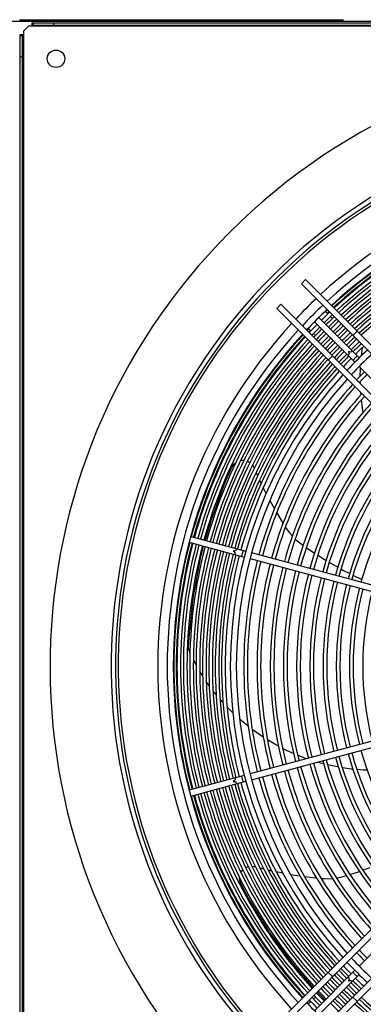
# Model space of a CAD drawing. Header units: centimetres. Extents: x -92429 to 178773, y 2337 to 428125.
# Tile 74 of 138: x 162424 to 162451, y 9265 to 9341. Entities that reach past the tile are written whole.
import ezdxf

# ---------------------------------------------------------------- set-up
doc = ezdxf.new("R2010")
doc.units = ezdxf.units.CM
doc.header["$LTSCALE"] = 50
doc.linetypes.add('DASHED', pattern=[0.75, 0.5, -0.25])
doc.layers.add('WL_urządzenia', color=1, linetype='Continuous')

msp = doc.modelspace()

# ---------------------------------------------------------------- linework, layer by layer
at = {"layer": 'WL_urządzenia', "color": 1, "linetype": 'Continuous'}
for p, q in [((162523.347, 9340.811, 2170), (162417.391, 9340.811, 2170)), ((162425.039, 9340.718, 2170), (162425.039, 9340.44, 2170)), ((162425.039, 9340.718, 2170), (162522.374, 9340.718, 2170)), ((162425.132, 9340.718, 2170), (162425.132, 9340.533, 2170)), ((162426.708, 9340.718, 2170), (162426.708, 9340.533, 2170)), ((162424.39, 9339.791, 2170), (162424.112, 9339.791, 2170)), ((162424.112, 9339.791, 2170), (162424.112, 9242.456, 2170)), ((162424.297, 9339.699, 2170), (162424.297, 9339.791, 2170)), ((162424.761, 9340.44, 2170), (162424.39, 9340.069, 2170)), ((162424.39, 9340.069, 2170), (162424.39, 9339.791, 2170)), ((162424.39, 9339.791, 2170), (162424.39, 9242.456, 2170)), ((162425.039, 9340.44, 2170), (162424.761, 9340.44, 2170)), ((162425.039, 9340.533, 2170), (162425.132, 9340.533, 2170)), ((162522.374, 9340.44, 2170), (162425.039, 9340.44, 2170)), ((162425.132, 9340.533, 2170), (162522.281, 9340.533, 2170)), ((162424.297, 9339.699, 2170), (162424.112, 9339.699, 2170)), ((162424.297, 9242.549, 2170), (162424.297, 9339.699, 2170)), ((162424.112, 9338.123, 2170), (162424.297, 9338.123, 2170)), ((162424.112, 9338.123, 2170), (162424.297, 9338.123, 2170)), ((162445.816, 9320.588, 2170), (162446.143, 9320.916, 2170)), ((162446.143, 9320.916, 2170), (162470.172, 9296.887, 2170)), ((162469.781, 9296.622, 2170), (162445.816, 9320.588, 2170)), ((162443.915, 9318.687, 2170), (162444.242, 9319.015, 2170)), ((162467.943, 9294.659, 2170), (162443.915, 9318.687, 2170)), ((162444.242, 9319.015, 2170), (162468.208, 9295.049, 2170)), ((162450.273, 9314.885, 2170), (162447.16, 9317.998, 2170)), ((162447.659, 9318.482, 2170), (162447.866, 9318.276, 2170)), ((162448.062, 9318.079, 2170), (162448.213, 9317.928, 2170)), ((162446.555, 9316.965, 2170), (162446.348, 9317.171, 2170)), ((162446.832, 9317.671, 2170), (162449.946, 9314.557, 2170)), ((162446.902, 9316.617, 2170), (162446.752, 9316.768, 2170)), ((162449.791, 9316.613, 2170), (162450.119, 9316.94, 2170)), ((162450.45, 9315.057, 2170), (162450.529, 9315.684, 2170)), ((162447.89, 9314.712, 2170), (162448.218, 9315.039, 2170)), ((162450.273, 9314.229, 2170), (162460.893, 9303.61, 2170)), ((162450.362, 9313.488, 2170), (162450.374, 9314.011, 2170)), ((162450.374, 9314.011, 2170), (162450.378, 9314.124, 2170)), ((162450.366, 9312.991, 2170), (162450.364, 9313.087, 2170)), ((162450.369, 9312.888, 2170), (162450.366, 9312.991, 2170)), ((162450.418, 9312.051, 2170), (162450.406, 9312.195, 2170)), ((162450.54, 9311.021, 2170), (162450.455, 9311.674, 2170)), ((162450.592, 9310.701, 2170), (162450.54, 9311.021, 2170)), ((162439.947, 9305.304, 2170), (162440.459, 9306.466, 2170)), ((162440.459, 9306.466, 2170), (162440.495, 9306.535, 2170)), ((162440.495, 9306.535, 2170), (162440.602, 9306.687, 2170)), ((162440.602, 9306.687, 2170), (162440.734, 9306.811, 2170)), ((162440.734, 9306.811, 2170), (162440.756, 9306.828, 2170)), ((162441.144, 9306.991, 2170), (162441.235, 9307.002, 2170)), ((162441.235, 9307.002, 2170), (162441.385, 9307.001, 2170)), ((162441.661, 9306.932, 2170), (162441.758, 9306.884, 2170)), ((162441.758, 9306.884, 2170), (162441.847, 9306.827, 2170)), ((162442.054, 9306.619, 2170), (162442.128, 9306.497, 2170)), ((162442.128, 9306.497, 2170), (162442.154, 9306.441, 2170)), ((162442.154, 9306.441, 2170), (162442.177, 9306.386, 2170)), ((162442.324, 9306.049, 2170), (162442.326, 9306.044, 2170)), ((162442.326, 9306.044, 2170), (162442.439, 9305.794, 2170)), ((162438.877, 9302.423, 2170), (162439.947, 9305.304, 2170)), ((162442.591, 9305.462, 2170), (162442.71, 9305.211, 2170)), ((162442.868, 9304.885, 2170), (162443.1, 9304.424, 2170)), ((162443.377, 9303.895, 2170), (162443.736, 9303.245, 2170)), ((162443.913, 9302.939, 2170), (162444.364, 9302.19, 2170)), ((162438.398, 9300.824, 2170), (162438.877, 9302.423, 2170)), ((162444.364, 9302.19, 2170), (162444.397, 9302.136, 2170)), ((162444.584, 9301.84, 2170), (162444.594, 9301.825, 2170)), ((162437.279, 9301.124, 2170), (162441.532, 9299.985, 2170)), ((162444.594, 9301.825, 2170), (162444.719, 9301.639, 2170)), ((162444.719, 9301.639, 2170), (162444.921, 9301.376, 2170)), ((162444.921, 9301.376, 2170), (162445.122, 9301.147, 2170)), ((162437.159, 9300.677, 2170), (162441.412, 9299.537, 2170)), ((162438.045, 9299.43, 2170), (162438.278, 9300.377, 2170)), ((162445.341, 9300.93, 2170), (162445.369, 9300.904, 2170)), ((162445.369, 9300.904, 2170), (162445.608, 9300.7, 2170)), ((162445.608, 9300.7, 2170), (162445.798, 9300.557, 2170)), ((162445.798, 9300.557, 2170), (162445.958, 9300.443, 2170)), ((162456.487, 9295.978, 2170), (162441.98, 9299.865, 2170)), ((162446.195, 9300.277, 2170), (162446.834, 9299.846, 2170)), ((162447.075, 9299.689, 2170), (162447.571, 9299.378, 2170)), ((162437.468, 9296.373, 2170), (162438.045, 9299.43, 2170)), ((162441.86, 9299.417, 2170), (162456.367, 9295.53, 2170)), ((162447.571, 9299.378, 2170), (162447.724, 9299.284, 2170)), ((162447.969, 9299.136, 2170), (162448.627, 9298.755, 2170)), ((162448.876, 9298.617, 2170), (162449.017, 9298.54, 2170)), ((162449.017, 9298.54, 2170), (162449.543, 9298.261, 2170)), ((162449.795, 9298.132, 2170), (162450.47, 9297.8, 2170)), ((162437.155, 9293.298, 2170), (162437.468, 9296.373, 2170)), ((162437.121, 9292.626, 2170), (162437.155, 9293.298, 2170)), ((162437.122, 9292.524, 2170), (162437.121, 9292.626, 2170)), ((162437.153, 9292.343, 2170), (162437.122, 9292.524, 2170)), ((162437.207, 9292.197, 2170), (162437.153, 9292.343, 2170)), ((162437.22, 9292.168, 2170), (162437.207, 9292.197, 2170)), ((162437.696, 9291.234, 2170), (162437.487, 9291.626, 2170)), ((162438.194, 9290.395, 2170), (162437.976, 9290.748, 2170)), ((162438.709, 9289.635, 2170), (162438.484, 9289.956, 2170)), ((162439.101, 9289.115, 2170), (162439.007, 9289.236, 2170)), ((162439.237, 9288.944, 2170), (162439.101, 9289.115, 2170)), ((162439.775, 9288.314, 2170), (162439.541, 9288.58, 2170)), ((162440.528, 9287.532, 2170), (162440.084, 9287.98, 2170)), ((162443.915, 9263.56, 2170), (162467.943, 9287.589, 2170)), ((162441.306, 9286.828, 2170), (162441.051, 9287.048, 2170)), ((162441.711, 9286.497, 2170), (162441.306, 9286.828, 2170)), ((162456.367, 9286.717, 2170), (162441.86, 9282.83, 2170)), ((162468.208, 9287.199, 2170), (162444.242, 9263.233, 2170)), ((162441.98, 9282.383, 2170), (162456.487, 9286.27, 2170)), ((162442.105, 9286.194, 2170), (162442.028, 9286.252, 2170)), ((162442.878, 9285.656, 2170), (162442.105, 9286.194, 2170)), ((162443.764, 9285.118, 2170), (162443.197, 9285.453, 2170)), ((162445.816, 9261.66, 2170), (162469.781, 9285.626, 2170)), ((162470.172, 9285.36, 2170), (162446.143, 9261.332, 2170)), ((162444.049, 9284.962, 2170), (162443.764, 9285.118, 2170)), ((162444.677, 9284.644, 2170), (162444.369, 9284.796, 2170)), ((162445.218, 9284.396, 2170), (162444.677, 9284.644, 2170)), ((162445.629, 9284.225, 2170), (162445.536, 9284.262, 2170)), ((162446.225, 9284, 2170), (162445.629, 9284.225, 2170)), ((162447.533, 9283.599, 2170), (162447.035, 9283.737, 2170)), ((162448.596, 9283.362, 2170), (162447.845, 9283.521, 2170)), ((162448.671, 9283.348, 2170), (162448.596, 9283.362, 2170)), ((162449.493, 9283.221, 2170), (162448.979, 9283.295, 2170)), ((162449.652, 9283.201, 2170), (162449.493, 9283.221, 2170)), ((162449.794, 9283.185, 2170), (162449.652, 9283.201, 2170)), ((162450.556, 9283.121, 2170), (162450.097, 9283.155, 2170)), ((162450.898, 9283.105, 2170), (162450.556, 9283.121, 2170)), ((162441.412, 9282.711, 2170), (162437.159, 9281.571, 2170)), ((162437.279, 9281.123, 2170), (162441.532, 9282.263, 2170)), ((162460.893, 9278.638, 2170), (162450.273, 9268.018, 2170)), ((162441.155, 9275.233, 2170), (162441.203, 9275.312, 2170)), ((162441.203, 9275.312, 2170), (162441.296, 9275.429, 2170)), ((162441.52, 9275.604, 2170), (162441.618, 9275.651, 2170)), ((162441.618, 9275.651, 2170), (162441.717, 9275.686, 2170)), ((162442.009, 9275.721, 2170), (162442.151, 9275.704, 2170)), ((162442.151, 9275.704, 2170), (162442.21, 9275.69, 2170)), ((162442.21, 9275.69, 2170), (162442.268, 9275.675, 2170)), ((162442.624, 9275.583, 2170), (162442.629, 9275.582, 2170)), ((162442.629, 9275.582, 2170), (162442.896, 9275.516, 2170)), ((162443.251, 9275.432, 2170), (162443.522, 9275.371, 2170)), ((162443.877, 9275.295, 2170), (162444.382, 9275.194, 2170)), ((162449.556, 9275.08, 2170), (162450.289, 9275.318, 2170)), ((162450.561, 9275.412, 2170), (162451.112, 9275.61, 2170)), ((162441.045, 9274.799, 2170), (162441.045, 9274.827, 2170)), ((162441.062, 9274.618, 2170), (162441.045, 9274.799, 2170)), ((162441.115, 9274.441, 2170), (162441.062, 9274.618, 2170)), ((162444.97, 9275.087, 2170), (162445.703, 9274.97, 2170)), ((162446.054, 9274.92, 2170), (162446.921, 9274.814, 2170)), ((162446.921, 9274.814, 2170), (162446.984, 9274.807, 2170)), ((162447.332, 9274.773, 2170), (162447.35, 9274.771, 2170)), ((162447.35, 9274.771, 2170), (162447.574, 9274.755, 2170)), ((162447.574, 9274.755, 2170), (162447.905, 9274.752, 2170)), ((162447.905, 9274.752, 2170), (162448.209, 9274.77, 2170)), ((162448.516, 9274.809, 2170), (162448.553, 9274.815, 2170)), ((162448.553, 9274.815, 2170), (162448.861, 9274.878, 2170)), ((162448.861, 9274.878, 2170), (162449.091, 9274.939, 2170)), ((162449.091, 9274.939, 2170), (162449.279, 9274.995, 2170)), ((162441.147, 9274.37, 2170), (162441.115, 9274.441, 2170)), ((162441.748, 9273.252, 2170), (162441.147, 9274.37, 2170)), ((162443.36, 9270.634, 2170), (162441.748, 9273.252, 2170)), ((162445.206, 9268.135, 2170), (162443.36, 9270.634, 2170)), ((162446.724, 9266.37, 2170), (162445.206, 9268.135, 2170)), ((162446.832, 9264.577, 2170), (162449.946, 9267.691, 2170)), ((162447.16, 9264.249, 2170), (162450.273, 9267.363, 2170)), ((162448.218, 9267.208, 2170), (162447.89, 9267.536, 2170)), ((162446.752, 9265.48, 2170), (162446.902, 9265.63, 2170)), ((162447.26, 9265.799, 2170), (162447.04, 9266.031, 2170)), ((162447.651, 9265.396, 2170), (162447.26, 9265.799, 2170)), ((162450.119, 9265.307, 2170), (162449.791, 9265.635, 2170)), ((162446.348, 9265.076, 2170), (162446.555, 9265.283, 2170))]:
    msp.add_line(p, q, dxfattribs=at)
at = {"layer": 'WL_urządzenia', "color": 1, "linetype": 'DASHED'}
msp.add_line((162424.066, 9340.95, 2170), (162523.208, 9340.95, 2170), dxfattribs=at)
at = {"layer": 'WL_urządzenia', "color": 1, "linetype": 'Continuous'}
for points in [[(162449.744, 9315.414, -0.407676), (162449.448, 9315.382, -0.407676), (162449.417, 9315.086)], [(162450.123, 9315.035, -0.037253), (162449.953, 9314.877, -0.037253), (162449.796, 9314.707)], [(162440.81, 9300.178, -0.407676), (162440.569, 9300.003, -0.407676), (162440.69, 9299.731)], [(162441.328, 9300.04, -0.037253), (162441.259, 9299.818, -0.037253), (162441.208, 9299.592)], [(162440.69, 9282.517, -0.407676), (162440.569, 9282.244, -0.407676), (162440.81, 9282.069)], [(162441.208, 9282.656, -0.037253), (162441.259, 9282.43, -0.037253), (162441.328, 9282.208)], [(162449.417, 9267.161, -0.407676), (162449.448, 9266.865, -0.407676), (162449.744, 9266.834)], [(162449.796, 9267.541, -0.037253), (162449.953, 9267.371, -0.037253), (162450.123, 9267.213)]]:
    msp.add_lwpolyline(points, format="xyb", dxfattribs=at)
msp.add_circle((162426.893, 9337.937, 2170), 0.672, dxfattribs=at)
msp.add_circle((162426.893, 9337.937, 2170), 0.672, dxfattribs=at)
for radius, start, end in [(47.277, 319.44157, 310.55843), (42.566, 317.99606, 312.00394), (42.222, 318.02047, 311.97953), (42.012, 318.03557, 311.96443), (38.964, 47.31794, 132.68206), (38.239, 47.36195, 132.63805), (37.775, 47.39095, 132.60905), (37.729, 105.35194, 132.60611), (37.544, 105.35368, 132.59429), (37.483, 105.35425, 132.59039), (37.205, 105.3569, 132.57237), (36.992, 105.35895, 132.5584), (36.714, 105.36167, 132.5399), (36.501, 105.36378, 132.52556), (36.223, 105.36657, 132.50655), (36.011, 105.36874, 132.49181), (35.732, 105.37161, 132.47228), (35.52, 105.37383, 132.45714), (35.242, 105.37678, 132.43706), (35.029, 105.37907, 132.42149), (34.751, 105.3821, 132.40084), (34.538, 105.38445, 132.38482), (38.964, 133.36403, 136.63597), (38.239, 133.33298, 136.66702), (37.775, 133.31252, 136.68748), (37.729, 133.31044, 133.5921), (37.483, 133.29935, 134.64575), (37.205, 133.28663, 134.6431), (36.992, 133.27678, 134.64105), (37.544, 133.3021, 133.58515), (36.714, 133.26373, 134.63833), (38.964, 137.31794, 222.68206), (38.239, 137.36195, 222.63805), (37.729, 136.4079, 136.68956), (37.483, 135.35425, 136.70065), (37.205, 135.3569, 136.71337), (36.992, 135.35895, 136.72322), (36.501, 133.25361, 134.63622), (36.223, 133.24019, 134.63343), (36.011, 133.2298, 134.63126), (35.732, 133.21602, 134.62839), (35.52, 133.20533, 134.62617), (37.775, 137.39095, 222.60905), (37.729, 137.39389, 164.64806), (37.544, 137.40572, 164.64632), (37.483, 137.40961, 164.64575), (37.205, 137.42763, 164.6431), (37.544, 136.41485, 136.6979), (36.714, 135.36167, 136.73628), (36.501, 135.36378, 136.74639), (36.223, 135.36657, 136.75981), (36.011, 135.36874, 136.7702), (35.242, 133.19117, 134.62322), (35.029, 133.18018, 134.62093), (34.751, 133.16561, 134.6179), (34.538, 133.15431, 134.61555), (36.992, 137.4416, 164.64105), (36.714, 137.4601, 164.63833), (36.501, 137.47444, 164.63622), (36.223, 137.49345, 164.63343), (35.732, 135.37161, 136.78398), (35.52, 135.37383, 136.79467), (35.242, 135.37678, 136.80883), (35.029, 135.37907, 136.81982), (34.751, 135.3821, 136.83439), (33.372, 133.08979, 136.91021), (34.26, 133.13933, 134.61243), (34.048, 133.1277, 134.61), (33.769, 133.11228, 134.60679), (36.011, 137.50819, 164.63126), (35.732, 137.52772, 164.62839), (35.52, 137.54287, 164.62617), (35.242, 137.56294, 164.62322), (35.029, 137.57852, 164.62093), (34.538, 135.38445, 136.84569), (34.26, 135.38757, 136.86067), (34.048, 135.39, 136.8723), (33.769, 135.39321, 136.88772), (32.908, 133.06287, 136.93713), (34.751, 137.59916, 164.6179), (34.538, 137.61518, 164.61555), (34.26, 137.63642, 164.61242), (34.048, 137.6529, 164.61), (33.372, 137.70664, 222.29336), (32.908, 137.74479, 222.25521), (33.769, 137.67476, 164.60679), (32.329, 135.41073, 136.97187), (32.051, 135.41429, 136.98899), (32.329, 137.79404, 164.58927), (32.051, 137.81831, 164.58571), (31.31, 137.88505, 164.5759), (31.032, 137.91093, 164.5721), (30.291, 137.98219, 164.56164), (30.013, 138.00985, 164.55757), (29.272, 138.0861, 164.54638), (28.994, 138.11574, 164.54203), (28.253, 138.19752, 164.53002), (27.975, 138.22935, 164.52534), (27.234, 138.31729, 164.51243), (26.956, 138.35156, 164.5074), (26.215, 138.44639, 164.49348), (25.937, 138.48339, 164.48805), (25.196, 138.58595, 164.47299), (24.918, 138.62603, 164.46711), (24.177, 138.7373, 164.45078), (37.729, 165.35194, 194.64806), (37.544, 165.35368, 194.64632), (37.483, 165.35425, 194.64575), (37.205, 165.3569, 194.6431), (36.992, 165.35895, 194.64105), (36.714, 165.36167, 194.63833), (36.501, 165.36378, 194.63622), (36.223, 165.36657, 194.63343), (36.011, 165.36874, 194.63126), (35.732, 165.37161, 194.62839), (35.52, 165.37383, 194.62617), (35.242, 165.37678, 194.62322), (35.029, 165.37907, 194.62093), (34.751, 165.3821, 194.6179), (34.538, 165.38445, 194.61555), (34.26, 165.38757, 194.61243), (34.048, 165.39, 194.61), (33.769, 165.39321, 194.60679), (32.329, 165.41073, 194.58927), (32.051, 165.41429, 194.58571), (31.31, 165.4241, 194.5759), (31.032, 165.4279, 194.5721), (30.291, 165.43836, 194.56164), (30.013, 165.44243, 194.55757), (29.272, 165.45362, 194.54638), (28.994, 165.45797, 194.54203), (28.253, 165.46998, 194.53002), (27.975, 165.47466, 194.52534), (27.234, 165.48757, 194.51243), (26.956, 165.4926, 194.5074), (26.215, 165.50652, 194.49348), (25.937, 165.51196, 194.48804), (25.196, 165.52701, 194.47299), (24.918, 165.53289, 194.46711), (24.177, 165.54922, 194.45078), (23.899, 165.55561, 194.44439), (23.158, 165.57339, 194.42661), (24.918, 195.53289, 221.37397), (24.177, 195.54922, 221.2627), (27.975, 195.47466, 221.77065), (27.234, 195.48757, 221.68271), (26.956, 195.4926, 221.64844), (26.215, 195.50652, 221.55361), (25.937, 195.51195, 221.51661), (25.196, 195.52701, 221.41405), (31.032, 195.4279, 222.08907), (30.291, 195.43836, 222.01781), (30.013, 195.44243, 221.99015), (29.272, 195.45362, 221.9139), (28.994, 195.45797, 221.88426), (28.253, 195.46998, 221.80248), (33.769, 195.39321, 222.32524), (32.329, 195.41073, 222.20596), (32.051, 195.41429, 222.18169), (31.31, 195.4241, 222.11495), (36.714, 195.36167, 222.5399), (36.501, 195.36378, 222.52556), (36.223, 195.36657, 222.50655), (36.011, 195.36874, 222.49181), (35.732, 195.37161, 222.47228), (35.52, 195.37383, 222.45713), (35.242, 195.37678, 222.43706), (35.029, 195.37907, 222.42148), (34.751, 195.3821, 222.40084), (34.538, 195.38445, 222.38482), (34.26, 195.38758, 222.36358), (34.048, 195.39, 222.3471), (37.729, 195.35194, 222.60611), (37.544, 195.35368, 222.59428), (37.483, 195.35425, 222.59039), (37.205, 195.3569, 222.57237), (36.992, 195.35895, 222.5584), (32.051, 223.01101, 224.58571), (32.908, 223.06287, 226.93713), (32.329, 223.02813, 224.58927), (34.26, 223.13933, 224.61243), (34.048, 223.1277, 224.61), (33.769, 223.11228, 224.60679), (33.372, 223.08979, 226.91021), (35.242, 223.19117, 224.62322), (35.029, 223.18018, 224.62093), (34.751, 223.16561, 224.6179), (34.538, 223.15431, 224.61555), (33.769, 225.39321, 226.88772), (36.223, 223.24019, 224.63343), (36.011, 223.2298, 224.63126), (35.732, 223.21602, 224.62839), (35.52, 223.20533, 224.62617), (35.029, 225.37907, 226.81982), (34.751, 225.3821, 226.83439), (34.538, 225.38445, 226.84569), (34.26, 225.38757, 226.86067), (34.048, 225.39, 226.8723), (37.483, 223.29935, 224.64575), (37.205, 223.28663, 224.6431), (36.992, 223.27678, 224.64105), (36.714, 223.26372, 224.63833), (36.501, 223.25361, 224.63622), (36.011, 225.36874, 226.7702), (35.732, 225.37161, 226.78398), (35.52, 225.37383, 226.79467), (35.242, 225.37678, 226.80883), (34.751, 227.59916, 254.6179), (34.538, 227.61518, 254.61555), (37.775, 223.31252, 226.68748), (37.729, 223.31044, 223.5921), (37.544, 223.3021, 223.58515), (36.501, 225.36378, 226.74639), (36.223, 225.36657, 226.75981), (35.242, 227.56294, 254.62322), (35.029, 227.57851, 254.62093)]:
    msp.add_arc((162473.707, 9291.124, 2170), radius, start, end, dxfattribs=at)

doc.saveas('drawing.dxf')
